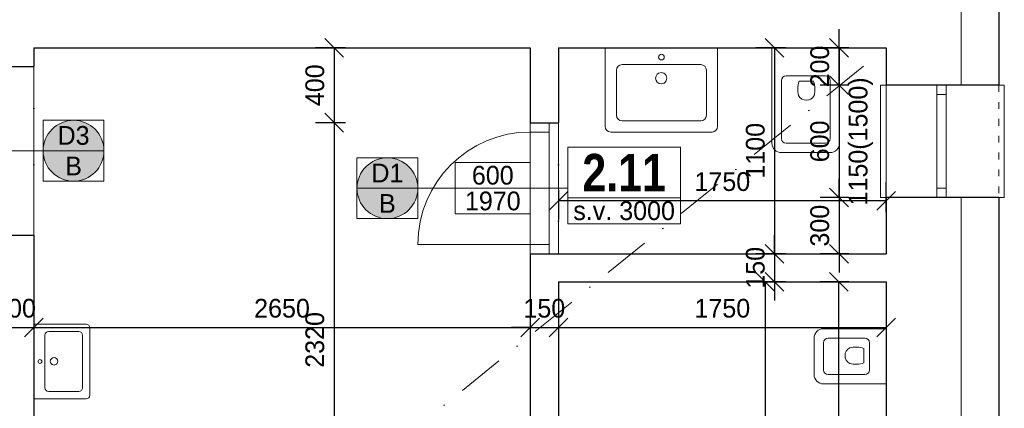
# Model space of a CAD drawing. Header units: millimetres. Extents: x -65956 to 5894746, y -14679 to 163521.
# Tile 58 of 89: x 24875 to 30130, y 2438 to 4513. Entities that reach past the tile are written whole.
import ezdxf

# ---------------------------------------------------------------- set-up
doc = ezdxf.new("R2010")
doc.units = ezdxf.units.MM
for name, pattern in [('__$$DASHDOT$$', [10.01, 5, -2.5, 0.01, -2.5]), ('ACAD_ISO03W100', [30, 12, -18]), ('ČERCHOVANÁ', [1, 0.5, -0.25, 0, -0.25])]:
    doc.linetypes.add(name, pattern=pattern)
doc.layers.get('0').update_dxf_attribs({"lineweight": 5})
doc.layers.get('Defpoints').update_dxf_attribs({"color": 2, "lineweight": 30})
doc.layers.add('- pomocna', color=232, linetype='Continuous', lineweight=0, plot=False)
for name, color, linetype, lineweight in [('- zariadenie', 30, 'Continuous', 0), ('H popisky', 30, 'Continuous', 25), ('H stavba', 82, 'Continuous', 30), ('KOTY', 51, 'Continuous', 5), ('m_popis', 7, 'Continuous', 0), ('otvor', 163, 'Continuous', 5), ('RE-buranie', 41, 'Continuous', 18), ('Tbč stavba', 4, 'ČERCHOVANÁ', 0), ('Tč stavba', 7, 'ACAD_ISO03W100', 5), ('VT kóty', 51, 'Continuous', 5), ('VT sanita', 210, 'Continuous', 5)]:
    doc.layers.add(name, color=color, linetype=linetype, lineweight=lineweight)
doc.styles.add('1-100_te_2mm_200', font='technic_.ttf', dxfattribs={"height": 200})
doc.styles.add('1-20_ce_5mm_100', font='GOTHIC.TTF', dxfattribs={"height": 100})
doc.styles.add('1-50_ce_2mm_100', font='GOTHIC.TTF', dxfattribs={"height": 100})
doc.dimstyles.new('technic_1-100', dxfattribs={"dimtxt": 200, "dimasz": 240, "dimexe": 300, "dimexo": 200, "dimgap": 100, "dimtad": 1, "dimdec": 1, "dimrnd": 0.5, "dimtxsty": '1-100_te_2mm_200', "dimblk": 'OBLIQUE', "dimcen": 2.5, "dimclrd": 256, "dimclrt": 256, "dimadec": 0, "dimazin": 0, "dimtfac": 1, "dimtdec": 1, "dimtix": 1, "dimtmove": 1, "dimatfit": 3, "dimldrblk": 'OBLIQUE', "dimfxl": 400, "dimfxlon": 1, "dimarcsym": 0})

# ---------------------------------------------------------------- blocks, each defined once
blk = doc.blocks.new('_Oblique')
at = {"color": 0, "linetype": 'ByBlock', "lineweight": -2}
blk.add_line((-0.5, -0.5), (0.5, 0.5), dxfattribs=at)
blk = doc.blocks.new('*D205')
at = {"layer": 'Defpoints', "color": 0, "transparency": 16777216}
for p in [(27750.1, 3963.3), (27750.1, 3545.5), (29500.1, 3263.3)]:
    blk.add_point(p, dxfattribs=at)
at = {"layer": 'KOTY', "color": 0, "lineweight": -2, "transparency": 16777216}
for p, q in [((29500.1, 3485.5), (29500.1, 3645.5)), ((27750.1, 3605.5), (27750.1, 3445.5))]:
    blk.add_line(p, q, dxfattribs=at)
at = {"layer": 'KOTY', "lineweight": -2, "transparency": 16777216}
blk.add_line((29500.1, 3545.5), (27750.1, 3545.5), dxfattribs=at)
at = {"layer": 'KOTY', "lineweight": -2, "transparency": 16777216, "xscale": 100, "yscale": 100, "zscale": 100, "rotation": 180}
blk.add_blockref('_Oblique', (27750.1, 3545.5), dxfattribs=at)
at = {"layer": 'KOTY', "lineweight": -2, "transparency": 16777216, "xscale": 100, "yscale": 100, "zscale": 100}
blk.add_blockref('_Oblique', (29500.1, 3545.5), dxfattribs=at)
at = {"layer": 'KOTY', "transparency": 16777216, "insert": (28625.1, 3648), "char_height": 100, "attachment_point": 5, "style": '1-20_ce_5mm_100'}
blk.add_mtext('1750', dxfattribs=at)
blk = doc.blocks.new('*D206')
at = {"layer": 'Defpoints', "color": 0, "transparency": 16777216}
for p in [(29247.9, 4363.3), (29500.1, 4363.3), (29500.1, 4163.3)]:
    blk.add_point(p, dxfattribs=at)
at = {"layer": 'KOTY', "lineweight": -2, "transparency": 16777216}
for p, q in [((29247.9, 4363.3), (29247.9, 4463.3)), ((29247.9, 4163.3), (29247.9, 4363.3)), ((29247.9, 4163.3), (29247.9, 4063.3))]:
    blk.add_line(p, q, dxfattribs=at)
at = {"layer": 'KOTY', "color": 0, "lineweight": -2, "transparency": 16777216}
for p, q in [((29300.1, 4363.3), (29147.9, 4363.3)), ((29300.1, 4163.3), (29147.9, 4163.3))]:
    blk.add_line(p, q, dxfattribs=at)
at = {"layer": 'KOTY', "lineweight": -2, "transparency": 16777216, "xscale": 100, "yscale": 100, "zscale": 100}
for p, rotation in [((29247.9, 4363.3), 270), ((29247.9, 4163.3), 90)]:
    blk.add_blockref('_Oblique', p, dxfattribs=dict(at, rotation=rotation))
at = {"layer": 'KOTY', "transparency": 16777216, "insert": (29145.4, 4263.3), "char_height": 100, "attachment_point": 5, "rotation": 90, "style": '1-20_ce_5mm_100'}
blk.add_mtext('200', dxfattribs=at)
blk = doc.blocks.new('*D207')
at = {"layer": 'Defpoints', "color": 0, "transparency": 16777216}
for p in [(29500.1, 4163.3), (29247.9, 3563.3), (29500.1, 3563.3)]:
    blk.add_point(p, dxfattribs=at)
at = {"layer": 'KOTY', "lineweight": -2, "transparency": 16777216}
for p, q in [((29247.9, 4163.3), (29247.9, 4263.3)), ((29247.9, 4163.3), (29247.9, 3563.3)), ((29247.9, 3563.3), (29247.9, 3463.3))]:
    blk.add_line(p, q, dxfattribs=at)
at = {"layer": 'KOTY', "color": 0, "lineweight": -2, "transparency": 16777216}
for p, q in [((29300.1, 4163.3), (29147.9, 4163.3)), ((29300.1, 3563.3), (29147.9, 3563.3))]:
    blk.add_line(p, q, dxfattribs=at)
at = {"layer": 'KOTY', "lineweight": -2, "transparency": 16777216, "xscale": 100, "yscale": 100, "zscale": 100}
for p, rotation in [((29247.9, 4163.3), 270), ((29247.9, 3563.3), 90)]:
    blk.add_blockref('_Oblique', p, dxfattribs=dict(at, rotation=rotation))
at = {"layer": 'KOTY', "transparency": 16777216, "char_height": 100, "attachment_point": 5, "rotation": 90, "style": '1-20_ce_5mm_100'}
for s, insert in [('1150(1500)', (29364.6, 3863.3)), ('600', (29145.4, 3863.3))]:
    blk.add_mtext(s, dxfattribs=dict(at, insert=insert))
blk = doc.blocks.new('*D208')
at = {"layer": 'Defpoints', "color": 0, "transparency": 16777216}
for p in [(29500.1, 3563.3), (29247.9, 3263.3), (29500.1, 3263.3)]:
    blk.add_point(p, dxfattribs=at)
at = {"layer": 'KOTY', "lineweight": -2, "transparency": 16777216}
for p, q in [((29247.9, 3563.3), (29247.9, 3663.3)), ((29247.9, 3563.3), (29247.9, 3263.3)), ((29247.9, 3263.3), (29247.9, 3163.3))]:
    blk.add_line(p, q, dxfattribs=at)
at = {"layer": 'KOTY', "color": 0, "lineweight": -2, "transparency": 16777216}
for p, q in [((29300.1, 3563.3), (29147.9, 3563.3)), ((29300.1, 3263.3), (29147.9, 3263.3))]:
    blk.add_line(p, q, dxfattribs=at)
at = {"layer": 'KOTY', "lineweight": -2, "transparency": 16777216, "xscale": 100, "yscale": 100, "zscale": 100}
for p, rotation in [((29247.9, 3563.3), 270), ((29247.9, 3263.3), 90)]:
    blk.add_blockref('_Oblique', p, dxfattribs=dict(at, rotation=rotation))
at = {"layer": 'KOTY', "transparency": 16777216, "insert": (29145.4, 3413.3), "char_height": 100, "attachment_point": 5, "rotation": 90, "style": '1-20_ce_5mm_100'}
blk.add_mtext('300', dxfattribs=at)
blk = doc.blocks.new('u 600x450')
for p, q in [((300, 0), (-300, 0)), ((-300, 0), (-300, -420)), ((300, -420), (300, 0)), ((210, -90), (-210, -90)), ((-240, -120), (-240, -360)), ((240, -360), (240, -120)), ((-210, -390), (210, -390)), ((-270, -450), (270, -450))]:
    blk.add_line(p, q)
blk.add_circle((0, -50), 15)
for centre, start, end in [((-210, -120), 90, 180), ((210, -120), 360, 90), ((-210, -360), 180, 270), ((210, -360), 270, 360), ((-270, -420), 180, 270), ((270, -420), 270, 360)]:
    blk.add_arc(centre, 30, start, end)
for start_param, end_param in [(4.457203, 7.598795), (1.31561, 4.457203)]:
    blk.add_ellipse((-1.3, -162.4), major_axis=(-29, -7.6), ratio=1, start_param=start_param, end_param=end_param)
blk = doc.blocks.new('sfdgfdgfdg')
at = {"layer": '- zariadenie'}
for p, q in [((1161908.6, -607680.5), (1162418.7, -607680.5)), ((1162418.7, -607680.5), (1162418.7, -608040.5)), ((1161858.6, -607990.5), (1161858.6, -607730.5)), ((1161933.6, -607730.5), (1162243.7, -607730.5)), ((1161908.6, -607965.5), (1161908.6, -607755.5)), ((1162268.7, -607965.5), (1162268.7, -607755.5)), ((1162239.6, -607864), (1162239.6, -607825.3)), ((1162239.6, -607864), (1162239.6, -607902.6)), ((1162243.7, -607990.5), (1161933.6, -607990.5)), ((1162418.7, -608040.5), (1161908.6, -608040.5))]:
    blk.add_line(p, q, dxfattribs=at)
for centre, radius, start, end in [((1161908.6, -607730.5), 50, 90, 180), ((1161933.6, -607755.5), 25, 90, 180), ((1162243.7, -607755.5), 25, 0, 90), ((1162180.5, -607860.5), 41.5, 113.5039, 185.7802), ((1162197.1, -607943.6), 125.7, 70.245, 105.3461), ((1162180.5, -607867.4), 41.5, 174.2198, 246.4961), ((1162197.1, -607784.3), 125.7, 254.654, 289.755), ((1161908.6, -607990.5), 50, 180, 270), ((1161933.6, -607965.5), 25, 180, 270), ((1162243.7, -607965.5), 25, 270, 0)]:
    blk.add_arc(centre, radius, start, end, dxfattribs=at)
blk = doc.blocks.new('*D212')
at = {"layer": 'Defpoints', "color": 0, "transparency": 16777216}
for p in [(27750.1, 3113.3), (29500.1, 3113.3), (29500.1, 2869.3)]:
    blk.add_point(p, dxfattribs=at)
at = {"layer": 'KOTY', "color": 0, "lineweight": -2, "transparency": 16777216}
for p, q in [((27750.1, 2913.3), (27750.1, 2769.3)), ((29500.1, 2913.3), (29500.1, 2769.3))]:
    blk.add_line(p, q, dxfattribs=at)
at = {"layer": 'KOTY', "lineweight": -2, "transparency": 16777216}
blk.add_line((27750.1, 2869.3), (29500.1, 2869.3), dxfattribs=at)
at = {"layer": 'KOTY', "lineweight": -2, "transparency": 16777216, "xscale": 100, "yscale": 100, "zscale": 100, "rotation": 180}
blk.add_blockref('_Oblique', (27750.1, 2869.3), dxfattribs=at)
at = {"layer": 'KOTY', "lineweight": -2, "transparency": 16777216, "xscale": 100, "yscale": 100, "zscale": 100}
blk.add_blockref('_Oblique', (29500.1, 2869.3), dxfattribs=at)
at = {"layer": 'KOTY', "transparency": 16777216, "insert": (28625.1, 2971.8), "char_height": 100, "attachment_point": 5, "style": '1-20_ce_5mm_100'}
blk.add_mtext('1750', dxfattribs=at)
blk = doc.blocks.new('*D213')
at = {"layer": 'Defpoints', "color": 0, "transparency": 16777216}
for p in [(29500.1, 4363.3), (28904.1, 3263.3), (29500.1, 3263.3)]:
    blk.add_point(p, dxfattribs=at)
at = {"layer": 'KOTY', "color": 0, "lineweight": -2, "transparency": 16777216}
for p, q in [((28964.1, 4363.3), (28804.1, 4363.3)), ((28964.1, 3263.3), (28804.1, 3263.3))]:
    blk.add_line(p, q, dxfattribs=at)
at = {"layer": 'KOTY', "lineweight": -2, "transparency": 16777216}
blk.add_line((28904.1, 4363.3), (28904.1, 3263.3), dxfattribs=at)
at = {"layer": 'KOTY', "lineweight": -2, "transparency": 16777216, "xscale": 100, "yscale": 100, "zscale": 100}
for p, rotation in [((28904.1, 4363.3), 90), ((28904.1, 3263.3), 270)]:
    blk.add_blockref('_Oblique', p, dxfattribs=dict(at, rotation=rotation))
at = {"layer": 'KOTY', "transparency": 16777216, "insert": (28801.5, 3813.3), "char_height": 100, "attachment_point": 5, "rotation": 90, "style": '1-20_ce_5mm_100'}
blk.add_mtext('1100', dxfattribs=at)
blk = doc.blocks.new('*D214')
at = {"layer": 'Defpoints', "color": 0, "transparency": 16777216}
for p in [(29500.1, 3263.3), (28904.1, 3113.3), (29500.1, 3113.3)]:
    blk.add_point(p, dxfattribs=at)
at = {"layer": 'KOTY', "lineweight": -2, "transparency": 16777216}
for p, q in [((28904.1, 3263.3), (28904.1, 3363.3)), ((28904.1, 3263.3), (28904.1, 3113.3)), ((28904.1, 3113.3), (28904.1, 3013.3))]:
    blk.add_line(p, q, dxfattribs=at)
at = {"layer": 'KOTY', "color": 0, "lineweight": -2, "transparency": 16777216}
for p, q in [((28964.1, 3263.3), (28804.1, 3263.3)), ((28964.1, 3113.3), (28804.1, 3113.3))]:
    blk.add_line(p, q, dxfattribs=at)
at = {"layer": 'KOTY', "lineweight": -2, "transparency": 16777216, "xscale": 100, "yscale": 100, "zscale": 100}
for p, rotation in [((28904.1, 3263.3), 270), ((28904.1, 3113.3), 90)]:
    blk.add_blockref('_Oblique', p, dxfattribs=dict(at, rotation=rotation))
at = {"layer": 'KOTY', "transparency": 16777216, "insert": (28801.5, 3188.3), "char_height": 100, "attachment_point": 5, "rotation": 90, "style": '1-20_ce_5mm_100'}
blk.add_mtext('150', dxfattribs=at)
blk = doc.blocks.new('*D215')
at = {"layer": 'Defpoints', "color": 0, "transparency": 16777216}
for p in [(29500.1, 3113.3), (27750.1, -336.7), (28854.1, -336.7)]:
    blk.add_point(p, dxfattribs=at)
at = {"layer": 'KOTY', "color": 0, "lineweight": -2, "transparency": 16777216}
for p, q in [((28914.1, 3113.3), (28754.1, 3113.3)), ((28794.1, -336.7), (28954.1, -336.7))]:
    blk.add_line(p, q, dxfattribs=at)
at = {"layer": 'KOTY', "lineweight": -2, "transparency": 16777216}
blk.add_line((28854.1, 3113.3), (28854.1, -336.7), dxfattribs=at)
at = {"layer": 'KOTY', "lineweight": -2, "transparency": 16777216, "xscale": 100, "yscale": 100, "zscale": 100}
for p, rotation in [((28854.1, 3113.3), 90), ((28854.1, -336.7), 270)]:
    blk.add_blockref('_Oblique', p, dxfattribs=dict(at, rotation=rotation))
at = {"layer": 'KOTY', "transparency": 16777216, "insert": (28751.5, 1388.3), "char_height": 100, "attachment_point": 5, "rotation": 90, "style": '1-20_ce_5mm_100'}
blk.add_mtext('3450', dxfattribs=at)
blk = doc.blocks.new('fdgfdsgdfs')
at = {"layer": '- zariadenie'}
for p, q in [((1096714.8, -605249), (1096519.8, -605249)), ((1096469.8, -605299), (1096469.8, -605634.1)), ((1096689.8, -605299), (1096544.8, -605299)), ((1096764.8, -605634.1), (1096764.8, -605299)), ((1096519.8, -605324), (1096519.8, -605519.1)), ((1096714.8, -605519.1), (1096714.8, -605324)), ((1096620.8, -605515), (1096582.2, -605515)), ((1096620.8, -605515), (1096659.5, -605515)), ((1096689.8, -605544.1), (1096544.8, -605544.1)), ((1096469.8, -605634.1), (1096764.8, -605634.1))]:
    blk.add_line(p, q, dxfattribs=at)
for centre, radius, start, end in [((1096519.8, -605299), 50, 90, 180), ((1096714.8, -605299), 50, 0, 90), ((1096544.8, -605324), 25, 90, 180), ((1096689.8, -605324), 25, 0, 90), ((1096617.4, -605455.8), 41.5, 84.2198, 156.4961), ((1096624.3, -605455.8), 41.5, 23.5039, 95.7802), ((1096700.5, -605472.5), 125.7, 164.6539, 199.755), ((1096541.2, -605472.5), 125.7, 340.245, 15.346), ((1096544.8, -605519.1), 25, 180, 270), ((1096689.8, -605519.1), 25, 270, 0)]:
    blk.add_arc(centre, radius, start, end, dxfattribs=at)
blk = doc.blocks.new('*D217')
at = {"layer": 'Defpoints', "color": 0, "transparency": 16777216}
for p in [(27600.1, 4363.3), (26553.3, 3963.3), (27600.1, 3963.3)]:
    blk.add_point(p, dxfattribs=at)
at = {"layer": 'KOTY', "color": 0, "lineweight": -2, "transparency": 16777216}
for p, q in [((26613.3, 4363.3), (26453.3, 4363.3)), ((26613.3, 3963.3), (26453.3, 3963.3))]:
    blk.add_line(p, q, dxfattribs=at)
at = {"layer": 'KOTY', "lineweight": -2, "transparency": 16777216}
blk.add_line((26553.3, 4363.3), (26553.3, 3963.3), dxfattribs=at)
at = {"layer": 'KOTY', "lineweight": -2, "transparency": 16777216, "xscale": 100, "yscale": 100, "zscale": 100}
for p, rotation in [((26553.3, 4363.3), 90), ((26553.3, 3963.3), 270)]:
    blk.add_blockref('_Oblique', p, dxfattribs=dict(at, rotation=rotation))
at = {"layer": 'KOTY', "transparency": 16777216, "insert": (26450.7, 4163.3), "char_height": 100, "attachment_point": 5, "rotation": 90, "style": '1-20_ce_5mm_100'}
blk.add_mtext('400', dxfattribs=at)
blk = doc.blocks.new('*D218')
at = {"layer": 'Defpoints', "color": 0, "transparency": 16777216}
for p in [(27600.1, 3963.3), (26553.3, 1643.3), (27600.1, 1643.3)]:
    blk.add_point(p, dxfattribs=at)
at = {"layer": 'KOTY', "color": 0, "lineweight": -2, "transparency": 16777216}
for p, q in [((26613.3, 3963.3), (26453.3, 3963.3)), ((26613.3, 1643.3), (26453.3, 1643.3))]:
    blk.add_line(p, q, dxfattribs=at)
at = {"layer": 'KOTY', "lineweight": -2, "transparency": 16777216}
blk.add_line((26553.3, 3963.3), (26553.3, 1643.3), dxfattribs=at)
at = {"layer": 'KOTY', "lineweight": -2, "transparency": 16777216, "xscale": 100, "yscale": 100, "zscale": 100}
for p, rotation in [((26553.3, 3963.3), 90), ((26553.3, 1643.3), 270)]:
    blk.add_blockref('_Oblique', p, dxfattribs=dict(at, rotation=rotation))
at = {"layer": 'KOTY', "transparency": 16777216, "insert": (26450.7, 2803.3), "char_height": 100, "attachment_point": 5, "rotation": 90, "style": '1-20_ce_5mm_100'}
blk.add_mtext('2320', dxfattribs=at)
blk = doc.blocks.new('*D224')
at = {"layer": 'Defpoints', "color": 0, "transparency": 16777216}
for p in [(24750.1, 4363.3), (24950.1, 3363.3), (24950.1, 2869.3)]:
    blk.add_point(p, dxfattribs=at)
at = {"layer": 'KOTY', "color": 0, "lineweight": -2, "transparency": 16777216}
for p, q in [((24750.1, 2929.3), (24750.1, 2769.3)), ((24950.1, 2929.3), (24950.1, 2769.3))]:
    blk.add_line(p, q, dxfattribs=at)
at = {"layer": 'KOTY', "lineweight": -2, "transparency": 16777216}
for p, q in [((24750.1, 2869.3), (24650.1, 2869.3)), ((24750.1, 2869.3), (24950.1, 2869.3)), ((24950.1, 2869.3), (25050.1, 2869.3))]:
    blk.add_line(p, q, dxfattribs=at)
at = {"layer": 'KOTY', "lineweight": -2, "transparency": 16777216, "xscale": 100, "yscale": 100, "zscale": 100}
blk.add_blockref('_Oblique', (24750.1, 2869.3), dxfattribs=at)
at = {"layer": 'KOTY', "lineweight": -2, "transparency": 16777216, "xscale": 100, "yscale": 100, "zscale": 100, "rotation": 180}
blk.add_blockref('_Oblique', (24950.1, 2869.3), dxfattribs=at)
at = {"layer": 'KOTY', "transparency": 16777216, "insert": (24850.1, 2971.8), "char_height": 100, "attachment_point": 5, "style": '1-20_ce_5mm_100'}
blk.add_mtext('200', dxfattribs=at)
blk = doc.blocks.new('*D225')
at = {"layer": 'Defpoints', "color": 0, "transparency": 16777216}
for p in [(24950.1, 3363.3), (27600.1, 3263.3), (27600.1, 2869.3)]:
    blk.add_point(p, dxfattribs=at)
at = {"layer": 'KOTY', "color": 0, "lineweight": -2, "transparency": 16777216}
for p, q in [((24950.1, 2929.3), (24950.1, 2769.3)), ((27600.1, 2929.3), (27600.1, 2769.3))]:
    blk.add_line(p, q, dxfattribs=at)
at = {"layer": 'KOTY', "lineweight": -2, "transparency": 16777216}
blk.add_line((24950.1, 2869.3), (27600.1, 2869.3), dxfattribs=at)
at = {"layer": 'KOTY', "lineweight": -2, "transparency": 16777216, "xscale": 100, "yscale": 100, "zscale": 100, "rotation": 180}
blk.add_blockref('_Oblique', (24950.1, 2869.3), dxfattribs=at)
at = {"layer": 'KOTY', "lineweight": -2, "transparency": 16777216, "xscale": 100, "yscale": 100, "zscale": 100}
blk.add_blockref('_Oblique', (27600.1, 2869.3), dxfattribs=at)
at = {"layer": 'KOTY', "transparency": 16777216, "insert": (26275.1, 2971.8), "char_height": 100, "attachment_point": 5, "style": '1-20_ce_5mm_100'}
blk.add_mtext('2650', dxfattribs=at)
blk = doc.blocks.new('*D226')
at = {"layer": 'Defpoints', "color": 0, "transparency": 16777216}
for p in [(27600.1, 3263.3), (27750.1, 3113.3), (27750.1, 2869.3)]:
    blk.add_point(p, dxfattribs=at)
at = {"layer": 'KOTY', "color": 0, "lineweight": -2, "transparency": 16777216}
for p, q in [((27600.1, 2929.3), (27600.1, 2769.3)), ((27750.1, 2913.3), (27750.1, 2769.3))]:
    blk.add_line(p, q, dxfattribs=at)
at = {"layer": 'KOTY', "lineweight": -2, "transparency": 16777216}
for p, q in [((27600.1, 2869.3), (27500.1, 2869.3)), ((27600.1, 2869.3), (27750.1, 2869.3)), ((27750.1, 2869.3), (27850.1, 2869.3))]:
    blk.add_line(p, q, dxfattribs=at)
at = {"layer": 'KOTY', "lineweight": -2, "transparency": 16777216, "xscale": 100, "yscale": 100, "zscale": 100}
blk.add_blockref('_Oblique', (27600.1, 2869.3), dxfattribs=at)
at = {"layer": 'KOTY', "lineweight": -2, "transparency": 16777216, "xscale": 100, "yscale": 100, "zscale": 100, "rotation": 180}
blk.add_blockref('_Oblique', (27750.1, 2869.3), dxfattribs=at)
at = {"layer": 'KOTY', "transparency": 16777216, "insert": (27675.1, 2971.8), "char_height": 100, "attachment_point": 5, "style": '1-20_ce_5mm_100'}
blk.add_mtext('150', dxfattribs=at)
blk = doc.blocks.new('*T35')
at = {"layer": 'Defpoints', "color": 8, "linetype": 'ByBlock', "lineweight": 0, "transparency": 16777216}
for p, q in [((0, 0), (600, 0)), ((0, 0), (0, -270.7)), ((600, 0), (600, -270.7)), ((0, -270.7), (600, -270.7))]:
    blk.add_line(p, q, dxfattribs=at)
at = {"layer": 'H popisky', "color": 0, "transparency": 16777216, "insert": (300, -135.3), "char_height": 200, "width": 596, "attachment_point": 5, "style": '1-50_ce_2mm_100'}
blk.add_mtext('{\\fTechnicLite|b1|i0|c2|p2;\\C256;2.11}', dxfattribs=at)
blk = doc.blocks.new('*T367')
at = {"layer": 'Defpoints', "color": 8, "linetype": 'ByBlock', "lineweight": 0, "transparency": 16777216}
for p, q in [((0, 137.3), (600, 137.3)), ((0, 0), (0, 137.3)), ((600, 0), (600, 137.3)), ((0, 0), (600, 0))]:
    blk.add_line(p, q, dxfattribs=at)
at = {"layer": 'm_popis', "color": 0, "transparency": 16777216, "insert": (300, 68.7), "char_height": 100, "width": 596, "attachment_point": 5, "style": '1-50_ce_2mm_100'}
blk.add_mtext('s.v. 3000', dxfattribs=at)
blk = doc.blocks.new('*D368')
at = {"layer": 'Defpoints', "color": 0, "transparency": 16777216}
for p in [(29246.3, 3113.3), (29500.1, 3113.3), (29500.1, -136.7)]:
    blk.add_point(p, dxfattribs=at)
at = {"layer": 'KOTY', "color": 0, "lineweight": -2, "transparency": 16777216}
for p, q in [((29300.1, 3113.3), (29146.3, 3113.3)), ((29300.1, -136.7), (29146.3, -136.7))]:
    blk.add_line(p, q, dxfattribs=at)
at = {"layer": 'KOTY', "lineweight": -2, "transparency": 16777216}
blk.add_line((29246.3, -136.7), (29246.3, 3113.3), dxfattribs=at)
at = {"layer": 'KOTY', "lineweight": -2, "transparency": 16777216, "xscale": 100, "yscale": 100, "zscale": 100}
for p, rotation in [((29246.3, 3113.3), 90), ((29246.3, -136.7), 270)]:
    blk.add_blockref('_Oblique', p, dxfattribs=dict(at, rotation=rotation))
at = {"layer": 'KOTY', "transparency": 16777216, "insert": (29143.8, 1488.3), "char_height": 100, "attachment_point": 5, "rotation": 90, "style": '1-20_ce_5mm_100'}
blk.add_mtext('3250', dxfattribs=at)
blk = doc.blocks.new('*T371')
at = {"layer": 'Defpoints', "color": 8, "linetype": 'ByBlock', "lineweight": 0, "transparency": 16777216}
for p, q in [((0, 0), (324.9, 0)), ((0, 0), (0, -324.9)), ((324.9, 0), (324.9, -324.9)), ((0, -162.5), (324.9, -162.5)), ((0, -324.9), (324.9, -324.9))]:
    blk.add_line(p, q, dxfattribs=at)
at = {"layer": 'VT kóty', "color": 0, "transparency": 16777216, "char_height": 100, "width": 320.944, "attachment_point": 5, "style": '1-50_ce_2mm_100'}
for s, insert in [('D3', (162.5, -81.2)), ('B', (162.5, -243.7))]:
    blk.add_mtext(s, dxfattribs=dict(at, insert=insert))
blk = doc.blocks.new('*T372')
at = {"layer": 'Defpoints', "color": 8, "linetype": 'ByBlock', "lineweight": 0, "transparency": 16777216}
for p, q in [((0, 274.7), (400, 274.7)), ((0, 0), (0, 274.7)), ((400, 0), (400, 274.7)), ((0, 137.3), (400, 137.3)), ((0, 0), (400, 0))]:
    blk.add_line(p, q, dxfattribs=at)
at = {"layer": 'VT kóty', "color": 0, "transparency": 16777216, "char_height": 100, "width": 396, "attachment_point": 5, "style": '1-50_ce_2mm_100'}
for s, insert in [('600', (200, 206)), ('1970', (200, 68.7))]:
    blk.add_mtext(s, dxfattribs=dict(at, insert=insert))
blk = doc.blocks.new('*T373')
at = {"layer": 'Defpoints', "color": 8, "linetype": 'ByBlock', "lineweight": 0, "transparency": 16777216}
for p, q in [((0, 0), (324.9, 0)), ((0, 0), (0, -324.9)), ((324.9, 0), (324.9, -324.9)), ((0, -162.5), (324.9, -162.5)), ((0, -324.9), (324.9, -324.9))]:
    blk.add_line(p, q, dxfattribs=at)
at = {"layer": 'VT kóty', "color": 0, "transparency": 16777216, "char_height": 100, "width": 320.944, "attachment_point": 5, "style": '1-50_ce_2mm_100'}
for s, insert in [('D1', (162.5, -81.2)), ('B', (162.5, -243.7))]:
    blk.add_mtext(s, dxfattribs=dict(at, insert=insert))

msp = doc.modelspace()

# ---------------------------------------------------------------- hatches: boundary and pattern name
at = {"layer": 'RE-buranie'}
for points in [[(25325.05, 3813.38, 1), (25000.1, 3813.38, 1)], [(27000.11, 3613.22, 1), (26675.17, 3613.22, 1)]]:
    msp.add_hatch(color=256, dxfattribs=at).paths.add_polyline_path(points)

# ---------------------------------------------------------------- linework, layer by layer
at = {"layer": '- pomocna'}
for points in [[(24950.1, -186.67), (25460.1, -186.67), (25460.1, -336.67), (26910.1, -336.67), (26910.1, -186.67), (27600.1, -186.67), (27600.1, 613.33), (26800.1, 613.33), (26800.1, 713.33), (27600.1, 713.33), (27600.1, 4363.33), (24950.1, 4363.33), (24950.1, -186.67)], [(27750.1, -336.67), (29310.1, -336.67), (29310.1, -36.67), (29500.1, -36.67), (29500.1, 3113.33), (27750.1, 3113.33), (27750.1, -336.67)]]:
    msp.add_lwpolyline(points, dxfattribs=at)
msp.add_lwpolyline([(29500.1, 3263.33), (27750.1, 3263.33), (27750.1, 4363.33), (29500.1, 4363.33)], close=True, dxfattribs=at)
at = {"linetype": 'Continuous'}
for p, q in [((29900.1, 9763.33), (29900.1, 4163.33)), ((29900.1, 3563.33), (29900.1, -736.67))]:
    msp.add_line(p, q, dxfattribs=at)
at = {"layer": 'H stavba'}
for p, q in [((30100.1, 9963.33), (30100.1, 4163.33)), ((24950.1, 4363.33), (27600.1, 4363.33)), ((24950.1, 4363.33), (24950.1, 4263.33)), ((27600.1, 4363.33), (27600.1, 3963.33)), ((27750.1, 4363.33), (29500.1, 4363.33)), ((27750.1, 4363.33), (27750.1, 3963.33)), ((29500.1, 4363.33), (29500.1, 4163.33)), ((24750.1, 4263.33), (24950.1, 4263.33)), ((30100.1, 4163.33), (29500.1, 4163.33)), ((27600.1, 3963.33), (27750.1, 3963.33)), ((30100.1, 3563.33), (29500.1, 3563.33)), ((29500.1, 3563.33), (29500.1, 3263.33)), ((30100.1, 3563.33), (30100.1, -936.67)), ((24750.1, 3363.33), (24950.1, 3363.33)), ((24950.1, 3363.33), (24950.1, -186.67)), ((27600.1, 3263.33), (29500.1, 3263.33)), ((27600.1, 3263.33), (27600.1, 1643.33)), ((27750.1, 3113.33), (29500.1, 3113.33)), ((27750.1, 3113.33), (27750.1, 1643.33)), ((29500.1, 3113.33), (29500.1, -136.67))]:
    msp.add_line(p, q, dxfattribs=at)
at = {"layer": 'otvor'}
for p, q in [((29770.1, 3563.33), (29770.1, 4163.33)), ((29820.1, 3563.33), (29820.1, 4163.33)), ((29820.1, 4113.33), (29770.1, 4113.33)), ((27600.1, 3963.33), (27600.1, 3263.33)), ((27700.1, 3963.33), (27700.1, 3263.33)), ((27600.1, 3913.33), (27700.1, 3913.33)), ((29820.1, 3613.33), (29770.1, 3613.33)), ((27000.1, 3313.33), (27700.1, 3313.33))]:
    msp.add_line(p, q, dxfattribs=at)
for points in [[(29500.1, 4163.33), (29470.1, 4163.33), (29470.1, 3563.33), (29500.1, 3563.33)], [(30100.1, 4163.33), (30130.1, 4163.33), (30130.1, 3563.33), (30100.1, 3563.33)]]:
    msp.add_lwpolyline(points, dxfattribs=at)
msp.add_arc((27600.1, 3313.33), 600, 90, 180, dxfattribs=at)
at = {"layer": 'Tbč stavba', "ltscale": 300}
for p, q in [((24950.1, 4263.33), (24950.1, 3363.33)), ((27750.1, 3963.33), (27750.1, 3263.33))]:
    msp.add_line(p, q, dxfattribs=at)
at = {"layer": 'Tč stavba', "ltscale": 3}
for p, q in [((29500.1, 4163.33), (29500.1, 3563.33)), ((30100.1, 4163.33), (30100.1, 3563.33))]:
    msp.add_line(p, q, dxfattribs=at)
at = {"layer": 'VT sanita'}
for p, q in [((25000.1, 3813.38), (23950.1, 3813.19)), ((27801.04, 3613.36), (27000.1, 3613.22))]:
    msp.add_line(p, q, dxfattribs=at)
at = {"layer": 'VT sanita', "linetype": '__$$DASHDOT$$', "ltscale": 50}
msp.add_lwpolyline([(24950.1, -186.67), (26848.59, 2218.94), (29500.1, 4363.33)], dxfattribs=at)
at = {"layer": 'VT sanita'}
for centre in [(25162.57, 3813.38), (26837.64, 3613.22)]:
    msp.add_circle(centre, 162.47, dxfattribs=at)

# ---------------------------------------------------------------- block references
at = {"layer": '- zariadenie', "linetype": 'Continuous'}
msp.add_blockref('u 600x450', (28300.14, 4363.33), dxfattribs=at)
at = {"layer": '- zariadenie', "rotation": 90}
msp.add_blockref('sfdgfdgfdg', (-578790.36, -1158055.37), dxfattribs=at)
at = {"layer": '- zariadenie', "linetype": 'Continuous', "xscale": -0.666666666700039, "yscale": 0.666666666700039, "zscale": 0.666666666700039, "rotation": 90}
msp.add_blockref('u 600x450', (24950.1, 2687.94), dxfattribs=at)
for name, p in [('*T371', (25000.1, 3975.85)), ('*T35', (27801.04, 3831.88)), ('*T373', (26675.17, 3775.69)), ('*T372', (27200.1, 3476)), ('*T367', (27801.04, 3423.88))]:
    msp.add_blockref(name, p)
at = {"layer": 'H stavba', "rotation": 90}
msp.add_blockref('fdgfdsgdfs', (-576134, -1093901.49), dxfattribs=at)

# ---------------------------------------------------------------- dimensions: what is measured, and where the dimension line sits
at = {"layer": 'KOTY'}
for base, p1, p2, picture, middle in [((29247.93, 4363.33), (29500.1, 4163.33), (29500.1, 4363.33), '*D206', (29145.41, 4263.33)), ((26553.26, 3963.33), (27600.1, 4363.33), (27600.1, 3963.33), '*D217', (26450.74, 4163.33)), ((28904.06, 3263.33), (29500.1, 4363.33), (29500.1, 3263.33), '*D213', (28801.54, 3813.33)), ((26553.26, 1643.33), (27600.1, 3963.33), (27600.1, 1643.33), '*D218', (26450.74, 2803.33)), ((29247.93, 3263.33), (29500.1, 3563.33), (29500.1, 3263.33), '*D208', (29145.41, 3413.33)), ((28904.06, 3113.33), (29500.1, 3263.33), (29500.1, 3113.33), '*D214', (28801.54, 3188.33)), ((28854.06, -336.67), (29500.1, 3113.33), (27750.1, -336.67), '*D215', (28751.54, 1388.33))]:
    dim = msp.add_linear_dim(base=base, p1=p1, p2=p2, angle=90, dimstyle='technic_1-100', override={"dimtxt": 100, "dimasz": 100, "dimexe": 100, "dimgap": 50, "dimtxsty": '1-20_ce_5mm_100', "dimfxl": 60}, dxfattribs=at)
    dim.commit()
    dim.dimension.update_dxf_attribs({"geometry": picture, "text_midpoint": middle})
for base, p1, p2, picture, middle in [((24950.1, 2869.27), (24750.1, 4363.33), (24950.1, 3363.33), '*D224', (24850.1, 2971.79)), ((27750.1, 3545.47), (29500.1, 3263.33), (27750.1, 3963.33), '*D205', (28625.1, 3647.98)), ((27600.1, 2869.27), (24950.1, 3363.33), (27600.1, 3263.33), '*D225', (26275.1, 2971.79)), ((27750.1, 2869.27), (27600.1, 3263.33), (27750.1, 3113.33), '*D226', (27675.1, 2971.79)), ((29500.1, 2869.27), (27750.1, 3113.33), (29500.1, 3113.33), '*D212', (28625.1, 2971.79))]:
    dim = msp.add_linear_dim(base=base, p1=p1, p2=p2, dimstyle='technic_1-100', override={"dimtxt": 100, "dimasz": 100, "dimexe": 100, "dimgap": 50, "dimtxsty": '1-20_ce_5mm_100', "dimfxl": 60}, dxfattribs=at)
    dim.commit()
    dim.dimension.update_dxf_attribs({"geometry": picture, "text_midpoint": middle})
dim = msp.add_linear_dim(base=(29247.93, 3563.33), p1=(29500.1, 4163.33), p2=(29500.1, 3563.33), angle=90, text='<>\\X 1150(1500)', dimstyle='technic_1-100', override={"dimtxt": 100, "dimasz": 100, "dimexe": 100, "dimgap": 50, "dimtxsty": '1-20_ce_5mm_100', "dimfxl": 60}, dxfattribs=at)
dim.commit()
dim.dimension.update_dxf_attribs({"geometry": '*D207', "text_midpoint": (29247.93, 3863.33)})
dim = msp.add_aligned_dim(p1=(29500.1, -136.67), p2=(29500.1, 3113.33), distance=253.76, dimstyle='technic_1-100', override={"dimtxt": 100, "dimasz": 100, "dimexe": 100, "dimgap": 50, "dimtxsty": '1-20_ce_5mm_100', "dimfxl": 60}, dxfattribs=at)
dim.commit()
dim.dimension.update_dxf_attribs({"geometry": '*D368', "text_midpoint": (29143.83, 1488.33)})

doc.saveas('drawing.dxf')
